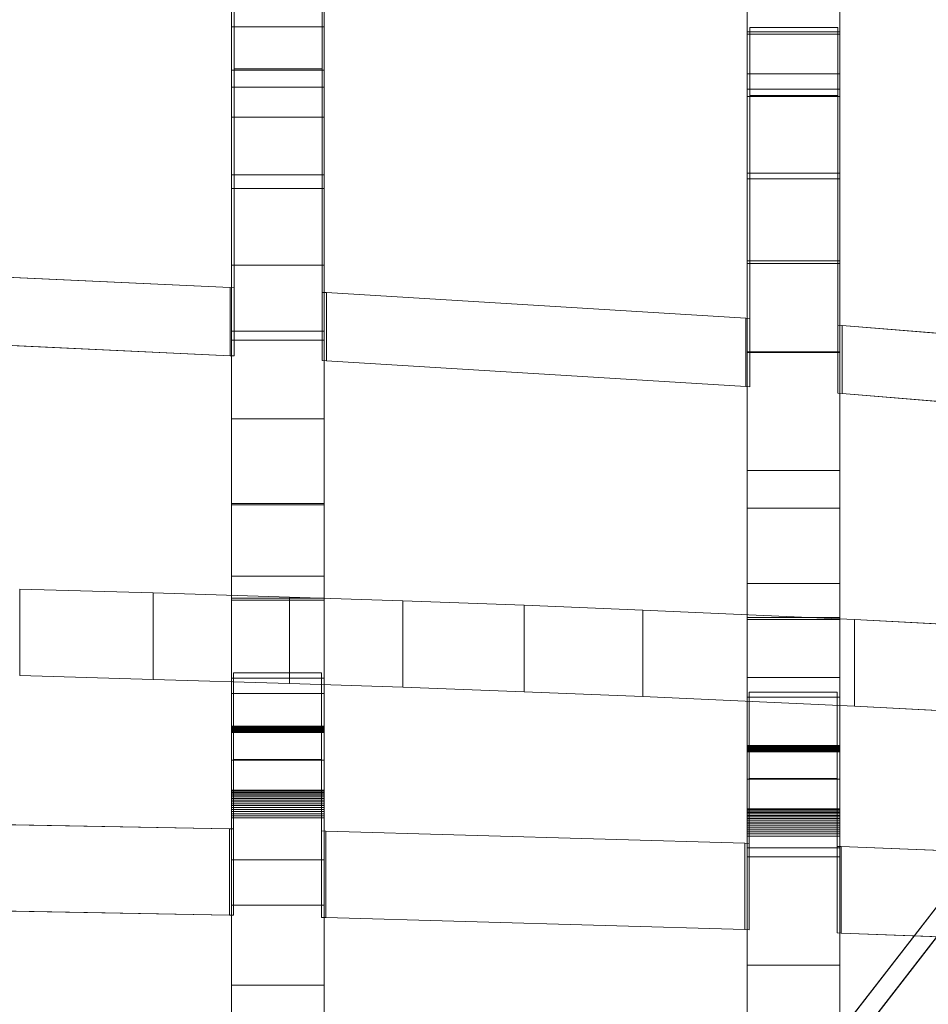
# Model space of a CAD drawing. Header units: millimetres. Extents: x -211 to 218, y -248 to 286.
# Tile 151 of 214: x 21 to 80, y 101 to 165. Entities that reach past the tile are written whole.
import ezdxf

# ---------------------------------------------------------------- set-up
doc = ezdxf.new("R2010")
doc.units = ezdxf.units.MM
doc.header["$LTSCALE"] = 25.4
doc.layers.add('None', color=7, linetype='Continuous', lineweight=9)

msp = doc.modelspace()

# ---------------------------------------------------------------- linework, layer by layer
at = {"layer": 'None', "color": 7, "linetype": 'Continuous', "lineweight": 9}
for points, invisible_edges in [([(67.863, 214.599, 125.785), (67.863, 121.045, -16.132), (67.863, 167.339, 54.591)], 11), ([(67.863, 121.045, -16.132), (67.863, 214.599, 125.785), (67.863, 213.195, 120.26)], 9), ([(67.863, 207.189, 91.507), (67.863, 205.786, 85.982), (67.863, 121.045, -16.132), (67.863, 213.195, 120.26)], 14), ([(67.863, 194.182, 49.332), (67.863, 191.626, 44.237), (67.863, 121.045, -16.132), (67.863, 205.786, 85.982)], 14), ([(67.863, 194.994, 23.109), (67.863, 190.893, 17.1), (67.863, 164.146, 9.417), (67.863, 191.626, 44.237)], 14), ([(73.863, 191.626, 44.237), (73.863, 164.146, 9.417), (73.863, 190.893, 17.1), (73.863, 194.994, 23.109)], 11), ([(34.425, 194.201, 42.943), (34.425, 160.574, 41.3), (34.425, 165.804, 48.048)], 9), ([(34.425, 144.752, 25.727), (34.425, 194.201, 42.943), (34.425, 165.869, 7.552)], 11), ([(34.425, 194.201, 42.943), (34.425, 154.894, 34.992), (34.425, 160.574, 41.3)], 9), ([(34.425, 194.201, 42.943), (34.425, 144.752, 25.727), (34.425, 154.894, 34.992)], 9), ([(40.425, 165.804, 48.048), (40.425, 160.574, 41.3), (40.425, 194.201, 42.943)], 10), ([(40.425, 160.574, 41.3), (40.425, 154.894, 34.992), (40.425, 194.201, 42.943)], 10), ([(40.425, 165.869, 7.552), (40.425, 194.201, 42.943), (40.425, 144.752, 25.727)], 11), ([(40.425, 154.894, 34.992), (40.425, 144.752, 25.727), (40.425, 194.201, 42.943)], 10), ([(67.863, 164.146, 9.417), (67.863, 159.957, 5.552), (67.863, 121.045, -16.132), (67.863, 191.626, 44.237)], 14), ([(73.863, 167.339, 54.591), (73.863, 121.045, -16.132), (73.863, 191.626, 44.237)], 11), ([(73.863, 191.626, 44.237), (73.863, 121.045, -16.132), (73.863, 159.957, 5.552), (73.863, 164.146, 9.417)], 11), ([(67.863, 190.893, 17.1), (67.863, 186.375, 11.349), (67.863, 181.142, 5.577), (67.863, 164.146, 9.417)], 12), ([(73.863, 164.146, 9.417), (73.863, 181.142, 5.577), (73.863, 186.375, 11.349), (73.863, 190.893, 17.1)], 9), ([(67.863, 181.142, 5.577), (67.863, 174.193, -1.268), (67.863, 174.087, -1.355), (67.863, 164.146, 9.417)], 8), ([(73.863, 164.146, 9.417), (73.863, 174.087, -1.355), (73.863, 174.193, -1.268), (73.863, 181.142, 5.577)], 8), ([(68.03, 164.438, 9.359), (52.978, 175.262, -2.38), (40.297, 166.162, 7.489), (40.574, 147.256, 27.995)], 15), ([(65.369, 174.526, -1.583), (52.978, 175.262, -2.38), (68.03, 164.438, 9.359)], 10), ([(77.442, 173.641, -0.622), (65.369, 174.526, -1.583), (68.03, 164.438, 9.359), (73.73, 164.438, 9.359)], 10), ([(73.73, 164.438, 9.359), (89.209, 172.604, 0.502), (77.442, 173.641, -0.622)], 9), ([(101.464, 161.425, 12.627), (89.209, 172.604, 0.502), (73.73, 164.438, 9.359), (74.014, 145.133, 30.297)], 15), ([(6.869, 162.393, 2.726), (18.669, 172.074, -7.774), (34.597, 161.751, 3.422)], 11), ([(34.597, 161.751, 3.422), (18.669, 172.074, -7.774), (27.277, 171.87, -7.553)], 9), ([(40.297, 161.751, 3.422), (34.597, 161.751, 3.422), (27.277, 171.87, -7.553), (40.293, 171.436, -7.082)], 10), ([(34.425, 161.68, 3.687), (34.425, 171.474, -6.929), (34.425, 171.379, -7.011), (34.425, 164.47, -12.126)], 8), ([(40.293, 171.436, -7.082), (52.978, 170.85, -6.447), (40.297, 161.751, 3.422)], 10), ([(40.425, 164.47, -12.126), (40.425, 171.379, -7.011), (40.425, 171.474, -6.929), (40.425, 161.68, 3.687)], 8), ([(40.574, 142.845, 23.928), (40.297, 161.751, 3.422), (52.978, 170.85, -6.447), (68.03, 160.027, 5.292)], 15), ([(68.03, 160.027, 5.292), (52.978, 170.85, -6.447), (65.369, 170.115, -5.65)], 9), ([(65.369, 170.115, -5.65), (77.442, 169.23, -4.689), (73.73, 160.027, 5.292), (68.03, 160.027, 5.292)], 10), ([(67.863, 159.957, 5.552), (67.863, 169.683, -4.988), (67.863, 169.586, -5.069), (67.863, 161.444, -10.68)], 8), ([(74.014, 140.722, 26.23), (73.73, 140.742, 26.208), (73.73, 160.027, 5.292), (77.442, 169.23, -4.689)], 12), ([(73.863, 161.444, -10.68), (73.863, 169.586, -5.069), (73.863, 169.683, -4.988), (73.863, 159.957, 5.552)], 8), ([(77.442, 169.23, -4.689), (101.464, 157.014, 8.56), (101.196, 138.487, 28.654), (74.014, 140.722, 26.23)], 11), ([(101.464, 157.014, 8.56), (77.442, 169.23, -4.689), (89.209, 168.193, -3.565), (99.703, 167.117, -2.398)], 9), ([(67.863, 121.045, -16.132), (67.863, 164.013, 49.844), (67.863, 167.339, 54.591)], 9), ([(73.863, 121.045, -16.132), (73.863, 167.339, 54.591), (73.863, 164.013, 49.844)], 9), ([(-0.007, 3.097, -170.151), (3.938, 8.187, -170.151), (126.12, 166.801, -179.983), (-130.065, -163.744, -179.983)], 10), ([(126.12, 166.801, -179.983), (3.938, 8.187, -170.151), (3.938, 7.189, -160.019), (121.91, 159.403, -160.019)], 9), ([(6.869, 166.804, 6.793), (7.147, 148.838, 26.279), (34.33, 147.584, 27.639), (34.597, 166.162, 7.489)], 13), ([(34.33, 147.584, 27.639), (34.597, 147.57, 27.654), (34.597, 166.162, 7.489)], 8), ([(40.297, 166.162, 7.489), (40.297, 147.27, 27.979), (40.574, 147.256, 27.995)], 8), ([(34.425, 165.869, 7.552), (34.425, 161.68, 3.687), (34.425, 133.499, 17.679), (34.425, 144.752, 25.727)], 10), ([(40.425, 144.752, 25.727), (40.425, 133.499, 17.679), (40.425, 161.68, 3.687), (40.425, 165.869, 7.552)], 10), ([(34.425, 161.68, 3.687), (34.425, 164.47, -12.126), (34.425, 158.618, -16.217)], 9), ([(40.425, 158.618, -16.217), (40.425, 164.47, -12.126), (40.425, 161.68, 3.687)], 10), ([(40.574, 147.256, 27.995), (67.757, 145.593, 29.799), (68.03, 164.438, 9.359)], 10), ([(67.757, 145.593, 29.799), (68.03, 145.573, 29.82), (68.03, 164.438, 9.359)], 8), ([(67.863, 121.045, -16.132), (67.863, 160.452, 45.319), (67.863, 164.013, 49.844)], 9), ([(73.73, 164.438, 9.359), (73.73, 145.154, 30.275), (74.014, 145.133, 30.297)], 8), ([(73.863, 164.013, 49.844), (73.863, 160.452, 45.319), (73.863, 121.045, -16.132)], 10), ([(-126.12, -166.801, -180.284), (130.065, 163.744, -180.284), (7.883, 5.13, -170.452), (3.938, 0.04, -170.452)], 10), ([(125.854, 156.345, -160.32), (7.883, 4.132, -160.32), (7.883, 5.13, -170.452), (130.065, 163.744, -180.284)], 12), ([(34.597, 161.751, 3.422), (34.33, 143.173, 23.572), (7.147, 144.427, 22.212), (6.869, 162.393, 2.726)], 13), ([(34.597, 161.751, 3.422), (34.597, 143.159, 23.587), (34.33, 143.173, 23.572)], 8), ([(34.425, 161.68, 3.687), (34.425, 158.618, -16.217), (34.425, 154.001, -19.184)], 9), ([(34.425, 154.001, -19.184), (34.425, 149.045, -22.103), (34.425, 122.284, -19.356), (34.425, 161.68, 3.687)], 14), ([(34.425, 161.68, 3.687), (34.425, 110.506, 6.487), (34.425, 121.278, 10.957)], 9), ([(34.425, 121.278, 10.957), (34.425, 133.499, 17.679), (34.425, 161.68, 3.687)], 10), ([(34.425, 110.506, 6.487), (34.425, 161.68, 3.687), (34.425, 122.284, -19.356)], 11), ([(40.574, 142.845, 23.928), (40.297, 142.859, 23.912), (40.297, 161.751, 3.422)], 8), ([(40.425, 161.68, 3.687), (40.425, 122.284, -19.356), (40.425, 149.045, -22.103), (40.425, 154.001, -19.184)], 11), ([(40.425, 154.001, -19.184), (40.425, 158.618, -16.217), (40.425, 161.68, 3.687)], 10), ([(40.425, 161.68, 3.687), (40.425, 133.499, 17.679), (40.425, 121.278, 10.957)], 9), ([(40.425, 121.278, 10.957), (40.425, 110.506, 6.487), (40.425, 161.68, 3.687)], 10), ([(40.425, 122.284, -19.356), (40.425, 161.68, 3.687), (40.425, 110.506, 6.487)], 11), ([(67.863, 159.957, 5.552), (67.863, 161.444, -10.68), (67.863, 154.631, -15.121)], 9), ([(73.863, 154.631, -15.121), (73.863, 161.444, -10.68), (73.863, 159.957, 5.552)], 10), ([(74.014, 145.133, 30.297), (101.196, 142.898, 32.721), (101.464, 161.425, 12.627)], 10), ([(67.863, 121.045, -16.132), (67.863, 155.004, 39.2), (67.863, 160.452, 45.319)], 9), ([(73.863, 160.452, 45.319), (73.863, 155.004, 39.2), (73.863, 121.045, -16.132)], 10), ([(68.03, 160.027, 5.292), (67.757, 141.181, 25.731), (40.574, 142.845, 23.928)], 9), ([(68.03, 160.027, 5.292), (68.03, 141.161, 25.753), (67.757, 141.181, 25.731)], 8), ([(67.863, 159.957, 5.552), (67.863, 154.631, -15.121), (67.863, 149.147, -18.388)], 9), ([(67.863, 149.147, -18.388), (67.863, 143.383, -21.381), (67.863, 121.045, -16.132), (67.863, 159.957, 5.552)], 14), ([(73.863, 159.957, 5.552), (73.863, 121.045, -16.132), (73.863, 143.383, -21.381), (73.863, 149.147, -18.388)], 11), ([(73.863, 149.147, -18.388), (73.863, 154.631, -15.121), (73.863, 159.957, 5.552)], 10), ([(-114.033, 159.403, -160.019), (133.301, -159.721, -160.019), (7.883, 3.068, -169.85), (3.938, 8.157, -169.85)], 10), ([(-0.007, 5.1, -170.151), (3.938, 0.01, -170.151), (129.356, -162.778, -160.32), (-117.978, 156.345, -160.32)], 10), ([(67.863, 121.045, -16.132), (67.863, 149.326, 33.571), (67.863, 155.004, 39.2)], 9), ([(73.863, 155.004, 39.2), (73.863, 149.326, 33.571), (73.863, 121.045, -16.132)], 10), ([(67.863, 121.045, -16.132), (67.863, 143.417, 28.432), (67.863, 149.326, 33.571)], 9), ([(73.863, 149.326, 33.571), (73.863, 143.417, 28.432), (73.863, 121.045, -16.132)], 10), ([(34.425, 149.045, -22.103), (34.425, 144.178, -24.742), (34.425, 122.284, -19.356)], 10), ([(40.425, 122.284, -19.356), (40.425, 144.178, -24.742), (40.425, 149.045, -22.103)], 9), ([(34.425, 144.178, -24.742), (34.425, 139.083, -27.286), (34.425, 122.284, -19.356)], 10), ([(40.425, 122.284, -19.356), (40.425, 139.083, -27.286), (40.425, 144.178, -24.742)], 9), ([(67.863, 121.045, -16.132), (67.863, 133.287, 21.036), (67.863, 143.417, 28.432)], 9), ([(67.863, 143.383, -21.381), (67.863, 135.737, -24.989), (67.863, 121.045, -16.132)], 10), ([(73.863, 143.417, 28.432), (73.863, 133.287, 21.036), (73.863, 121.045, -16.132)], 10), ([(73.863, 121.045, -16.132), (73.863, 135.737, -24.989), (73.863, 143.383, -21.381)], 9), ([(34.425, 139.083, -27.286), (34.425, 133.591, -29.823), (34.425, 122.284, -19.356)], 10), ([(40.425, 122.284, -19.356), (40.425, 133.591, -29.823), (40.425, 139.083, -27.286)], 9), ([(67.863, 135.737, -24.989), (67.863, 128.42, -28.233), (67.863, 121.045, -16.132)], 10), ([(73.863, 121.045, -16.132), (73.863, 128.42, -28.233), (73.863, 135.737, -24.989)], 9), ([(34.425, 133.591, -29.823), (34.425, 128.882, -31.853), (34.425, 122.284, -19.356)], 10), ([(40.425, 122.284, -19.356), (40.425, 128.882, -31.853), (40.425, 133.591, -29.823)], 9), ([(67.863, 122.317, 14.62), (67.863, 133.287, 21.036), (67.863, 121.045, -16.132)], 10), ([(73.863, 121.045, -16.132), (73.863, 133.287, 21.036), (73.863, 122.317, 14.62)], 9), ([(34.425, 128.882, -31.853), (34.425, 127.459, -32.466), (34.425, 127.338, -32.51), (34.425, 122.284, -19.356)], 8), ([(40.425, 122.284, -19.356), (40.425, 127.338, -32.51), (40.425, 127.459, -32.466), (40.425, 128.882, -31.853)], 8), ([(67.863, 128.42, -28.233), (67.863, 126.21, -29.213), (67.863, 126.088, -29.257), (67.863, 121.045, -16.132)], 8), ([(73.863, 121.045, -16.132), (73.863, 126.088, -29.257), (73.863, 126.21, -29.213), (73.863, 128.42, -28.233)], 8), ([(6.833, 123.361, -21.368), (34.56, 122.614, -19.424), (29.334, 127.8, -32.935), (20.689, 128.051, -33.59)], 11), ([(38.187, 127.53, -32.232), (29.334, 127.8, -32.935), (34.56, 122.614, -19.424)], 10), ([(45.533, 127.286, -31.597), (38.187, 127.53, -32.232), (34.56, 122.614, -19.424), (40.26, 122.614, -19.424)], 10), ([(40.26, 122.614, -19.424), (53.394, 126.999, -30.848), (45.533, 127.286, -31.597)], 9), ([(67.993, 121.379, -16.206), (53.394, 126.999, -30.848), (40.26, 122.614, -19.424), (40.538, 112.372, 7.264)], 15), ([(61.096, 126.69, -30.045), (53.394, 126.999, -30.848), (67.993, 121.379, -16.206)], 10), ([(74.822, 126.071, -28.43), (61.096, 126.69, -30.045), (67.993, 121.379, -16.206), (73.693, 121.379, -16.206)], 10), ([(73.693, 121.379, -16.206), (87.765, 125.394, -26.667), (74.822, 126.071, -28.43)], 9), ([(87.765, 125.394, -26.667), (73.693, 121.379, -16.206), (73.953, 111.366, 9.885), (101.427, 119.645, -11.687)], 15), ([(34.56, 122.614, -19.424), (6.833, 123.361, -21.368), (7.11, 113.016, 5.585), (34.293, 112.519, 6.88)], 11), ([(34.293, 112.519, 6.88), (34.56, 112.513, 6.897), (34.56, 122.614, -19.424)], 8), ([(40.26, 122.614, -19.424), (40.26, 112.378, 7.247), (40.538, 112.372, 7.264)], 8), ([(20.689, 122.449, -35.739), (29.334, 122.198, -35.085), (40.26, 117.013, -21.574), (6.833, 117.759, -23.518)], 14), ([(40.26, 117.013, -21.574), (29.334, 122.198, -35.085), (38.187, 121.928, -34.382)], 9), ([(34.425, 122.284, -19.356), (34.425, 116.963, -21.4), (34.425, 99.505, 3.238), (34.425, 110.506, 6.487)], 10), ([(38.187, 121.928, -34.382), (45.533, 121.685, -33.747), (53.394, 121.397, -32.998), (40.26, 117.013, -21.574)], 12), ([(40.425, 110.506, 6.487), (40.425, 99.505, 3.238), (40.425, 116.963, -21.4), (40.425, 122.284, -19.356)], 10), ([(67.863, 110.697, 9.315), (67.863, 122.317, 14.62), (67.863, 121.045, -16.132), (67.863, 115.724, -18.177)], 10), ([(73.863, 115.724, -18.177), (73.863, 121.045, -16.132), (73.863, 122.317, 14.62), (73.863, 110.697, 9.315)], 10), ([(40.538, 106.77, 5.114), (40.26, 117.013, -21.574), (53.394, 121.397, -32.998), (67.993, 115.778, -18.356)], 15), ([(40.538, 112.372, 7.264), (67.708, 111.584, 9.317), (67.993, 121.379, -16.206)], 10), ([(67.993, 115.778, -18.356), (53.394, 121.397, -32.998), (61.096, 121.089, -32.195)], 9), ([(67.708, 111.584, 9.317), (67.993, 111.574, 9.343), (67.993, 121.379, -16.206)], 8), ([(73.693, 121.379, -16.206), (73.693, 111.375, 9.862), (73.953, 111.366, 9.885)], 8), ([(73.693, 115.778, -18.356), (67.993, 115.778, -18.356), (61.096, 121.089, -32.195), (74.822, 120.469, -30.579)], 10), ([(74.822, 120.469, -30.579), (87.765, 119.792, -28.817), (73.693, 115.778, -18.356)], 10), ([(101.427, 114.043, -13.837), (73.953, 105.764, 7.736), (73.693, 115.778, -18.356), (87.765, 119.792, -28.817)], 15), ([(101.427, 119.645, -11.687), (73.953, 111.366, 9.885), (83.136, 111, 10.838)], 9), ([(34.425, 74.576, -31.192), (34.425, 119.157, -27.698), (34.425, 119.154, -27.823)], 9), ([(34.425, 119.156, -27.572), (34.425, 119.157, -27.698), (34.425, 74.576, -31.192)], 10), ([(34.425, 74.576, -31.192), (34.425, 119.137, -27.322), (34.425, 119.149, -27.447), (34.425, 119.156, -27.572)], 9), ([(34.425, 119.154, -27.823), (34.425, 119.145, -27.948), (34.425, 119.13, -28.073), (34.425, 74.576, -31.192)], 12), ([(34.425, 119.098, -27.074), (34.425, 119.12, -27.198), (34.425, 119.137, -27.322), (34.425, 74.576, -31.192)], 12), ([(34.425, 74.576, -31.192), (34.425, 119.13, -28.073), (34.425, 119.111, -28.197), (34.425, 119.086, -28.32)], 9), ([(34.425, 119.038, -26.831), (34.425, 119.071, -26.952), (34.425, 119.098, -27.074), (34.425, 74.576, -31.192)], 12), ([(34.425, 119.086, -28.32), (34.425, 119.056, -28.442), (34.425, 74.576, -31.192)], 10), ([(34.425, 74.576, -31.192), (34.425, 119.056, -28.442), (34.425, 119.022, -28.562), (34.425, 118.982, -28.681)], 9), ([(34.425, 74.576, -31.192), (34.425, 118.958, -26.593), (34.425, 119.001, -26.711), (34.425, 119.038, -26.831)], 9), ([(34.425, 74.576, -31.192), (34.425, 118.982, -28.681), (34.425, 118.937, -28.798), (34.425, 118.887, -28.914)], 9), ([(34.425, 74.576, -31.192), (34.425, 116.963, -21.4), (34.425, 118.958, -26.593)], 9), ([(34.425, 118.887, -28.914), (34.425, 118.833, -29.027), (34.425, 74.576, -31.192)], 10), ([(34.425, 118.833, -29.027), (34.425, 118.774, -29.137), (34.425, 74.576, -31.192)], 10), ([(34.425, 118.774, -29.137), (34.425, 118.753, -29.174), (34.425, 74.576, -31.192)], 10), ([(34.425, 74.576, -31.192), (34.425, 118.753, -29.174), (34.425, 113.218, -36.987), (34.425, 107.578, -38.512)], 11), ([(34.425, 113.218, -36.987), (34.425, 118.753, -29.174), (34.425, 115.03, -35.596)], 9), ([(40.425, 74.576, -31.192), (40.425, 119.157, -27.698), (40.425, 119.156, -27.572)], 9), ([(40.425, 119.154, -27.823), (40.425, 119.157, -27.698), (40.425, 74.576, -31.192)], 10), ([(40.425, 119.156, -27.572), (40.425, 119.149, -27.447), (40.425, 119.137, -27.322), (40.425, 74.576, -31.192)], 12), ([(40.425, 74.576, -31.192), (40.425, 119.13, -28.073), (40.425, 119.145, -27.948), (40.425, 119.154, -27.823)], 9), ([(40.425, 74.576, -31.192), (40.425, 119.137, -27.322), (40.425, 119.12, -27.198), (40.425, 119.098, -27.074)], 9), ([(40.425, 119.086, -28.32), (40.425, 119.111, -28.197), (40.425, 119.13, -28.073), (40.425, 74.576, -31.192)], 12), ([(40.425, 74.576, -31.192), (40.425, 119.098, -27.074), (40.425, 119.071, -26.952), (40.425, 119.038, -26.831)], 9), ([(40.425, 74.576, -31.192), (40.425, 119.056, -28.442), (40.425, 119.086, -28.32)], 9), ([(40.425, 118.982, -28.681), (40.425, 119.022, -28.562), (40.425, 119.056, -28.442), (40.425, 74.576, -31.192)], 12), ([(40.425, 119.038, -26.831), (40.425, 119.001, -26.711), (40.425, 118.958, -26.593), (40.425, 74.576, -31.192)], 12), ([(40.425, 118.887, -28.914), (40.425, 118.937, -28.798), (40.425, 118.982, -28.681), (40.425, 74.576, -31.192)], 12), ([(40.425, 118.958, -26.593), (40.425, 116.963, -21.4), (40.425, 74.576, -31.192)], 10), ([(40.425, 74.576, -31.192), (40.425, 118.833, -29.027), (40.425, 118.887, -28.914)], 9), ([(40.425, 74.576, -31.192), (40.425, 118.774, -29.137), (40.425, 118.833, -29.027)], 9), ([(40.425, 74.576, -31.192), (40.425, 118.753, -29.174), (40.425, 118.774, -29.137)], 9), ([(40.425, 107.578, -38.512), (40.425, 113.218, -36.987), (40.425, 118.753, -29.174), (40.425, 74.576, -31.192)], 14), ([(40.425, 115.03, -35.596), (40.425, 118.753, -29.174), (40.425, 113.218, -36.987)], 10), ([(34.293, 106.918, 4.73), (7.11, 107.415, 3.435), (6.833, 117.759, -23.518), (34.56, 117.013, -21.574)], 14), ([(6.833, 117.759, -23.518), (40.26, 117.013, -21.574), (34.56, 117.013, -21.574)], 9), ([(67.863, 117.906, -24.32), (67.863, 117.908, -24.445), (67.863, 117.904, -24.571), (67.863, 74.441, -27.924)], 12), ([(67.863, 74.441, -27.924), (67.863, 117.888, -24.07), (67.863, 117.9, -24.194), (67.863, 117.906, -24.32)], 9), ([(67.863, 74.441, -27.924), (67.863, 117.904, -24.571), (67.863, 117.895, -24.696)], 9), ([(67.863, 117.895, -24.696), (67.863, 117.881, -24.82), (67.863, 117.861, -24.944), (67.863, 74.441, -27.924)], 12), ([(67.863, 117.848, -23.822), (67.863, 117.871, -23.945), (67.863, 117.888, -24.07), (67.863, 74.441, -27.924)], 12), ([(67.863, 74.441, -27.924), (67.863, 117.861, -24.944), (67.863, 117.836, -25.067), (67.863, 117.807, -25.189)], 9), ([(67.863, 74.441, -27.924), (67.863, 117.821, -23.699), (67.863, 117.848, -23.822)], 9), ([(67.863, 117.751, -23.459), (67.863, 117.788, -23.578), (67.863, 117.821, -23.699), (67.863, 74.441, -27.924)], 12), ([(67.863, 74.441, -27.924), (67.863, 117.807, -25.189), (67.863, 117.772, -25.31), (67.863, 117.732, -25.429)], 9), ([(67.863, 74.441, -27.924), (67.863, 117.708, -23.34), (67.863, 117.751, -23.459)], 9), ([(67.863, 74.441, -27.924), (67.863, 117.732, -25.429), (67.863, 117.687, -25.546)], 9), ([(67.863, 74.441, -27.924), (67.863, 115.724, -18.177), (67.863, 117.708, -23.34)], 9), ([(67.863, 117.687, -25.546), (67.863, 117.637, -25.661), (67.863, 117.583, -25.774), (67.863, 74.441, -27.924)], 12), ([(67.863, 117.583, -25.774), (67.863, 117.524, -25.885), (67.863, 74.441, -27.924)], 10), ([(67.863, 117.524, -25.885), (67.863, 117.503, -25.921), (67.863, 74.441, -27.924)], 10), ([(67.863, 74.441, -27.924), (67.863, 117.503, -25.921), (67.863, 111.288, -33.87), (67.863, 103.676, -35.851)], 11), ([(67.863, 111.288, -33.87), (67.863, 117.503, -25.921), (67.863, 113.82, -32.274)], 9), ([(73.863, 74.441, -27.924), (73.863, 117.904, -24.571), (73.863, 117.908, -24.445), (73.863, 117.906, -24.32)], 9), ([(73.863, 117.906, -24.32), (73.863, 117.9, -24.194), (73.863, 117.888, -24.07), (73.863, 74.441, -27.924)], 12), ([(73.863, 117.895, -24.696), (73.863, 117.904, -24.571), (73.863, 74.441, -27.924)], 10), ([(73.863, 74.441, -27.924), (73.863, 117.861, -24.944), (73.863, 117.881, -24.82), (73.863, 117.895, -24.696)], 9), ([(73.863, 74.441, -27.924), (73.863, 117.888, -24.07), (73.863, 117.871, -23.945), (73.863, 117.848, -23.822)], 9), ([(73.863, 117.807, -25.189), (73.863, 117.836, -25.067), (73.863, 117.861, -24.944), (73.863, 74.441, -27.924)], 12), ([(73.863, 117.848, -23.822), (73.863, 117.821, -23.699), (73.863, 74.441, -27.924)], 10), ([(73.863, 74.441, -27.924), (73.863, 117.821, -23.699), (73.863, 117.788, -23.578), (73.863, 117.751, -23.459)], 9), ([(73.863, 117.732, -25.429), (73.863, 117.772, -25.31), (73.863, 117.807, -25.189), (73.863, 74.441, -27.924)], 12), ([(73.863, 117.751, -23.459), (73.863, 117.708, -23.34), (73.863, 74.441, -27.924)], 10), ([(73.863, 117.687, -25.546), (73.863, 117.732, -25.429), (73.863, 74.441, -27.924)], 10), ([(73.863, 117.708, -23.34), (73.863, 115.724, -18.177), (73.863, 74.441, -27.924)], 10), ([(73.863, 74.441, -27.924), (73.863, 117.583, -25.774), (73.863, 117.637, -25.661), (73.863, 117.687, -25.546)], 9), ([(73.863, 74.441, -27.924), (73.863, 117.524, -25.885), (73.863, 117.583, -25.774)], 9), ([(73.863, 74.441, -27.924), (73.863, 117.503, -25.921), (73.863, 117.524, -25.885)], 9), ([(73.863, 103.676, -35.851), (73.863, 111.288, -33.87), (73.863, 117.503, -25.921), (73.863, 74.441, -27.924)], 14), ([(73.863, 113.82, -32.274), (73.863, 117.503, -25.921), (73.863, 111.288, -33.87)], 10), ([(34.56, 117.013, -21.574), (34.56, 106.911, 4.747), (34.293, 106.918, 4.73)], 8), ([(34.425, 116.963, -21.4), (34.425, 82.767, 0.596), (34.425, 85.792, 0.914)], 9), ([(34.425, 85.792, 0.914), (34.425, 88.533, 1.244), (34.425, 116.963, -21.4)], 10), ([(34.425, 88.533, 1.244), (34.425, 90.987, 1.586), (34.425, 116.963, -21.4)], 10), ([(34.425, 90.987, 1.586), (34.425, 93.652, 2.024), (34.425, 116.963, -21.4)], 10), ([(34.425, 93.652, 2.024), (34.425, 96.587, 2.589), (34.425, 116.963, -21.4)], 10), ([(34.425, 116.963, -21.4), (34.425, 77.347, 0.306), (34.425, 82.767, 0.596)], 9), ([(34.425, 116.963, -21.4), (34.425, 67.113, 0.619), (34.425, 72.625, 0.357)], 9), ([(34.425, 72.625, 0.357), (34.425, 77.347, 0.306), (34.425, 116.963, -21.4)], 10), ([(34.425, 96.587, 2.589), (34.425, 99.505, 3.238), (34.425, 116.963, -21.4)], 10), ([(34.425, 67.113, 0.619), (34.425, 116.963, -21.4), (34.425, 74.576, -31.192)], 11), ([(40.538, 106.77, 5.114), (40.26, 106.777, 5.097), (40.26, 117.013, -21.574)], 8), ([(40.425, 116.963, -21.4), (40.425, 88.533, 1.244), (40.425, 85.792, 0.914)], 9), ([(40.425, 116.963, -21.4), (40.425, 90.987, 1.586), (40.425, 88.533, 1.244)], 9), ([(40.425, 116.963, -21.4), (40.425, 93.652, 2.024), (40.425, 90.987, 1.586)], 9), ([(40.425, 116.963, -21.4), (40.425, 96.587, 2.589), (40.425, 93.652, 2.024)], 9), ([(40.425, 116.963, -21.4), (40.425, 99.505, 3.238), (40.425, 96.587, 2.589)], 9), ([(40.425, 85.792, 0.914), (40.425, 82.767, 0.596), (40.425, 116.963, -21.4)], 10), ([(40.425, 82.767, 0.596), (40.425, 77.347, 0.306), (40.425, 116.963, -21.4)], 10), ([(40.425, 68.88, -31.422), (40.425, 74.576, -31.192), (40.425, 116.963, -21.4), (40.425, 77.347, 0.306)], 14), ([(67.993, 115.778, -18.356), (67.708, 105.982, 7.167), (40.538, 106.77, 5.114)], 9), ([(67.993, 115.778, -18.356), (67.993, 105.972, 7.193), (67.708, 105.982, 7.167)], 8), ([(67.863, 115.724, -18.177), (67.863, 74.441, -27.924), (67.863, 110.697, 9.315)], 11), ([(73.953, 105.764, 7.736), (73.693, 105.773, 7.712), (73.693, 115.778, -18.356)], 8), ([(73.863, 110.697, 9.315), (73.863, 74.441, -27.924), (73.863, 115.724, -18.177)], 11), ([(34.425, 113.218, -36.987), (34.425, 115.03, -35.596), (34.425, 114.953, -35.721)], 9), ([(34.425, 113.218, -36.987), (34.425, 114.953, -35.721), (34.425, 114.871, -35.842), (34.425, 114.782, -35.959)], 9), ([(40.425, 114.953, -35.721), (40.425, 115.03, -35.596), (40.425, 113.218, -36.987)], 10), ([(40.425, 114.782, -35.959), (40.425, 114.871, -35.842), (40.425, 114.953, -35.721), (40.425, 113.218, -36.987)], 12), ([(34.425, 113.218, -36.987), (34.425, 114.782, -35.959), (34.425, 114.688, -36.071), (34.425, 114.589, -36.179)], 9), ([(34.425, 113.218, -36.987), (34.425, 114.589, -36.179), (34.425, 114.485, -36.281)], 9), ([(34.425, 114.485, -36.281), (34.425, 114.375, -36.379), (34.425, 114.261, -36.471), (34.425, 113.218, -36.987)], 12), ([(34.425, 114.261, -36.471), (34.425, 114.143, -36.557), (34.425, 113.218, -36.987)], 10), ([(40.425, 114.589, -36.179), (40.425, 114.688, -36.071), (40.425, 114.782, -35.959), (40.425, 113.218, -36.987)], 12), ([(40.425, 114.485, -36.281), (40.425, 114.589, -36.179), (40.425, 113.218, -36.987)], 10), ([(40.425, 113.218, -36.987), (40.425, 114.261, -36.471), (40.425, 114.375, -36.379), (40.425, 114.485, -36.281)], 9), ([(40.425, 113.218, -36.987), (40.425, 114.143, -36.557), (40.425, 114.261, -36.471)], 9), ([(34.425, 113.218, -36.987), (34.425, 114.143, -36.557), (34.425, 114.021, -36.638), (34.425, 113.894, -36.712)], 9), ([(34.425, 113.894, -36.712), (34.425, 113.765, -36.78), (34.425, 113.632, -36.842), (34.425, 113.496, -36.897)], 8), ([(34.425, 113.496, -36.897), (34.425, 113.358, -36.946), (34.425, 113.218, -36.987), (34.425, 113.894, -36.712)], 12), ([(40.425, 113.894, -36.712), (40.425, 114.021, -36.638), (40.425, 114.143, -36.557), (40.425, 113.218, -36.987)], 12), ([(40.425, 113.894, -36.712), (40.425, 113.218, -36.987), (40.425, 113.358, -36.946), (40.425, 113.496, -36.897)], 9), ([(40.425, 113.496, -36.897), (40.425, 113.632, -36.842), (40.425, 113.765, -36.78), (40.425, 113.894, -36.712)], 8), ([(67.863, 112.044, -33.655), (67.863, 113.82, -32.274), (67.863, 113.745, -32.397), (67.863, 113.664, -32.516)], 9), ([(67.863, 112.044, -33.655), (67.863, 111.288, -33.87), (67.863, 113.82, -32.274)], 10), ([(67.863, 112.044, -33.655), (67.863, 113.664, -32.516), (67.863, 113.577, -32.631), (67.863, 113.485, -32.742)], 9), ([(73.863, 113.82, -32.274), (73.863, 111.288, -33.87), (73.863, 112.044, -33.655)], 9), ([(73.863, 113.664, -32.516), (73.863, 113.745, -32.397), (73.863, 113.82, -32.274), (73.863, 112.044, -33.655)], 12), ([(73.863, 113.485, -32.742), (73.863, 113.577, -32.631), (73.863, 113.664, -32.516), (73.863, 112.044, -33.655)], 12), ([(83.136, 105.399, 8.688), (73.953, 105.764, 7.736), (101.427, 114.043, -13.837)], 10), ([(67.863, 113.485, -32.742), (67.863, 113.388, -32.848), (67.863, 112.044, -33.655)], 10), ([(67.863, 113.388, -32.848), (67.863, 113.285, -32.95), (67.863, 113.178, -33.046), (67.863, 112.044, -33.655)], 12), ([(67.863, 112.044, -33.655), (67.863, 113.178, -33.046), (67.863, 113.067, -33.137), (67.863, 112.951, -33.223)], 9), ([(67.863, 112.951, -33.223), (67.863, 112.831, -33.303), (67.863, 112.707, -33.377), (67.863, 112.044, -33.655)], 12), ([(73.863, 112.044, -33.655), (73.863, 113.388, -32.848), (73.863, 113.485, -32.742)], 9), ([(73.863, 112.044, -33.655), (73.863, 113.178, -33.046), (73.863, 113.285, -32.95), (73.863, 113.388, -32.848)], 9), ([(73.863, 112.951, -33.223), (73.863, 113.067, -33.137), (73.863, 113.178, -33.046), (73.863, 112.044, -33.655)], 12), ([(73.863, 112.044, -33.655), (73.863, 112.707, -33.377), (73.863, 112.831, -33.303), (73.863, 112.951, -33.223)], 9), ([(67.863, 112.044, -33.655), (67.863, 112.707, -33.377), (67.863, 112.58, -33.446)], 9), ([(67.863, 112.58, -33.446), (67.863, 112.45, -33.508), (67.863, 112.317, -33.563), (67.863, 112.182, -33.613)], 8), ([(67.863, 112.182, -33.613), (67.863, 112.044, -33.655), (67.863, 112.58, -33.446)], 10), ([(73.863, 112.58, -33.446), (73.863, 112.707, -33.377), (73.863, 112.044, -33.655)], 10), ([(73.863, 112.58, -33.446), (73.863, 112.044, -33.655), (73.863, 112.182, -33.613)], 9), ([(73.863, 112.182, -33.613), (73.863, 112.317, -33.563), (73.863, 112.45, -33.508), (73.863, 112.58, -33.446)], 8), ([(67.863, 99.01, 5.45), (67.863, 110.697, 9.315), (67.863, 74.441, -27.924)], 10), ([(73.863, 74.441, -27.924), (73.863, 110.697, 9.315), (73.863, 99.01, 5.45)], 9), ([(34.425, 74.576, -31.192), (34.425, 107.578, -38.512), (34.425, 102.389, -39.762), (34.425, 98.05, -40.641)], 9), ([(40.425, 98.05, -40.641), (40.425, 102.389, -39.762), (40.425, 107.578, -38.512), (40.425, 74.576, -31.192)], 12), ([(67.863, 74.441, -27.924), (67.863, 103.676, -35.851), (67.863, 97.768, -37.174), (67.863, 91.87, -38.167)], 9), ([(73.863, 91.87, -38.167), (73.863, 97.768, -37.174), (73.863, 103.676, -35.851), (73.863, 74.441, -27.924)], 12)]:
    msp.add_3dface(points, dxfattribs=dict(at, invisible_edges=invisible_edges))
for points in [[(73.863, 164.146, 9.417), (67.863, 164.146, 9.417), (67.863, 174.087, -1.355), (73.863, 174.087, -1.355)], [(40.425, 171.474, -6.929), (34.425, 171.474, -6.929), (34.425, 161.68, 3.687), (40.425, 161.68, 3.687)], [(40.425, 164.47, -12.126), (34.425, 164.47, -12.126), (34.425, 171.379, -7.011), (40.425, 171.379, -7.011)], [(73.863, 169.683, -4.988), (67.863, 169.683, -4.988), (67.863, 159.957, 5.552), (73.863, 159.957, 5.552)], [(73.863, 161.444, -10.68), (67.863, 161.444, -10.68), (67.863, 169.586, -5.069), (73.863, 169.586, -5.069)], [(73.863, 167.339, 54.591), (67.863, 167.339, 54.591), (67.863, 164.013, 49.844), (73.863, 164.013, 49.844)], [(-130.065, -163.744, -179.983), (126.12, 166.801, -179.983), (130.065, 163.744, -180.284), (-126.12, -166.801, -180.284)], [(34.597, 147.57, 27.654), (34.597, 143.159, 23.587), (34.597, 161.751, 3.422), (34.597, 166.162, 7.489)], [(34.597, 166.162, 7.489), (34.597, 161.751, 3.422), (40.297, 161.751, 3.422), (40.297, 166.162, 7.489)], [(40.297, 166.162, 7.489), (40.297, 161.751, 3.422), (40.297, 142.859, 23.912), (40.297, 147.27, 27.979)], [(40.425, 161.68, 3.687), (34.425, 161.68, 3.687), (34.425, 165.869, 7.552), (40.425, 165.869, 7.552)], [(40.425, 165.804, 48.048), (34.425, 165.804, 48.048), (34.425, 160.574, 41.3), (40.425, 160.574, 41.3)], [(40.425, 158.618, -16.217), (34.425, 158.618, -16.217), (34.425, 164.47, -12.126), (40.425, 164.47, -12.126)], [(73.863, 159.957, 5.552), (67.863, 159.957, 5.552), (67.863, 164.146, 9.417), (73.863, 164.146, 9.417)], [(73.863, 164.013, 49.844), (67.863, 164.013, 49.844), (67.863, 160.452, 45.319), (73.863, 160.452, 45.319)], [(68.03, 145.573, 29.82), (68.03, 141.161, 25.753), (68.03, 160.027, 5.292), (68.03, 164.438, 9.359)], [(68.03, 164.438, 9.359), (68.03, 160.027, 5.292), (73.73, 160.027, 5.292), (73.73, 164.438, 9.359)], [(73.73, 164.438, 9.359), (73.73, 160.027, 5.292), (73.73, 140.742, 26.208), (73.73, 145.154, 30.275)], [(73.863, 154.631, -15.121), (67.863, 154.631, -15.121), (67.863, 161.444, -10.68), (73.863, 161.444, -10.68)], [(40.425, 160.574, 41.3), (34.425, 160.574, 41.3), (34.425, 154.894, 34.992), (40.425, 154.894, 34.992)], [(73.863, 160.452, 45.319), (67.863, 160.452, 45.319), (67.863, 155.004, 39.2), (73.863, 155.004, 39.2)], [(133.301, -159.721, -160.019), (-114.033, 159.403, -160.019), (-117.978, 156.345, -160.32), (129.356, -162.778, -160.32)], [(121.91, 159.403, -160.019), (3.938, 7.189, -160.019), (7.883, 4.132, -160.32), (125.854, 156.345, -160.32)], [(40.425, 154.001, -19.184), (34.425, 154.001, -19.184), (34.425, 158.618, -16.217), (40.425, 158.618, -16.217)], [(40.425, 154.894, 34.992), (34.425, 154.894, 34.992), (34.425, 144.752, 25.727), (40.425, 144.752, 25.727)], [(73.863, 155.004, 39.2), (67.863, 155.004, 39.2), (67.863, 149.326, 33.571), (73.863, 149.326, 33.571)], [(73.863, 149.147, -18.388), (67.863, 149.147, -18.388), (67.863, 154.631, -15.121), (73.863, 154.631, -15.121)], [(40.425, 149.045, -22.103), (34.425, 149.045, -22.103), (34.425, 154.001, -19.184), (40.425, 154.001, -19.184)], [(73.863, 149.326, 33.571), (67.863, 149.326, 33.571), (67.863, 143.417, 28.432), (73.863, 143.417, 28.432)], [(7.147, 148.838, 26.279), (7.147, 144.427, 22.212), (34.33, 143.173, 23.572), (34.33, 147.584, 27.639)], [(40.425, 144.178, -24.742), (34.425, 144.178, -24.742), (34.425, 149.045, -22.103), (40.425, 149.045, -22.103)], [(73.863, 143.383, -21.381), (67.863, 143.383, -21.381), (67.863, 149.147, -18.388), (73.863, 149.147, -18.388)], [(34.33, 147.584, 27.639), (34.33, 143.173, 23.572), (34.597, 143.159, 23.587), (34.597, 147.57, 27.654)], [(40.297, 147.27, 27.979), (40.297, 142.859, 23.912), (40.574, 142.845, 23.928), (40.574, 147.256, 27.995)], [(40.574, 147.256, 27.995), (40.574, 142.845, 23.928), (67.757, 141.181, 25.731), (67.757, 145.593, 29.799)], [(67.757, 145.593, 29.799), (67.757, 141.181, 25.731), (68.03, 141.161, 25.753), (68.03, 145.573, 29.82)], [(73.73, 145.154, 30.275), (73.73, 140.742, 26.208), (74.014, 140.722, 26.23), (74.014, 145.133, 30.297)], [(74.014, 145.133, 30.297), (74.014, 140.722, 26.23), (101.196, 138.487, 28.654), (101.196, 142.898, 32.721)], [(40.425, 144.752, 25.727), (34.425, 144.752, 25.727), (34.425, 133.499, 17.679), (40.425, 133.499, 17.679)], [(40.425, 139.083, -27.286), (34.425, 139.083, -27.286), (34.425, 144.178, -24.742), (40.425, 144.178, -24.742)], [(73.863, 143.417, 28.432), (67.863, 143.417, 28.432), (67.863, 133.287, 21.036), (73.863, 133.287, 21.036)], [(73.863, 135.737, -24.989), (67.863, 135.737, -24.989), (67.863, 143.383, -21.381), (73.863, 143.383, -21.381)], [(40.425, 133.591, -29.823), (34.425, 133.591, -29.823), (34.425, 139.083, -27.286), (40.425, 139.083, -27.286)], [(73.863, 128.42, -28.233), (67.863, 128.42, -28.233), (67.863, 135.737, -24.989), (73.863, 135.737, -24.989)], [(40.425, 128.882, -31.853), (34.425, 128.882, -31.853), (34.425, 133.591, -29.823), (40.425, 133.591, -29.823)], [(40.425, 133.499, 17.679), (34.425, 133.499, 17.679), (34.425, 121.278, 10.957), (40.425, 121.278, 10.957)], [(73.863, 133.287, 21.036), (67.863, 133.287, 21.036), (67.863, 122.317, 14.62), (73.863, 122.317, 14.62)], [(40.425, 127.459, -32.466), (34.425, 127.459, -32.466), (34.425, 128.882, -31.853), (40.425, 128.882, -31.853)], [(73.863, 126.21, -29.213), (67.863, 126.21, -29.213), (67.863, 128.42, -28.233), (73.863, 128.42, -28.233)], [(29.334, 127.8, -32.935), (29.334, 122.198, -35.085), (20.689, 122.449, -35.739), (20.689, 128.051, -33.59)], [(38.187, 127.53, -32.232), (38.187, 121.928, -34.382), (29.334, 122.198, -35.085), (29.334, 127.8, -32.935)], [(40.425, 127.338, -32.51), (34.425, 127.338, -32.51), (34.425, 127.459, -32.466), (40.425, 127.459, -32.466)], [(40.425, 122.284, -19.356), (34.425, 122.284, -19.356), (34.425, 127.338, -32.51), (40.425, 127.338, -32.51)], [(45.533, 127.286, -31.597), (45.533, 121.685, -33.747), (38.187, 121.928, -34.382), (38.187, 127.53, -32.232)], [(53.394, 126.999, -30.848), (53.394, 121.397, -32.998), (45.533, 121.685, -33.747), (45.533, 127.286, -31.597)], [(61.096, 126.69, -30.045), (61.096, 121.089, -32.195), (53.394, 121.397, -32.998), (53.394, 126.999, -30.848)], [(74.822, 126.071, -28.43), (74.822, 120.469, -30.579), (61.096, 121.089, -32.195), (61.096, 126.69, -30.045)], [(73.863, 126.088, -29.257), (67.863, 126.088, -29.257), (67.863, 126.21, -29.213), (73.863, 126.21, -29.213)], [(73.863, 121.045, -16.132), (67.863, 121.045, -16.132), (67.863, 126.088, -29.257), (73.863, 126.088, -29.257)], [(87.765, 125.394, -26.667), (87.765, 119.792, -28.817), (74.822, 120.469, -30.579), (74.822, 126.071, -28.43)], [(34.56, 112.513, 6.897), (34.56, 106.911, 4.747), (34.56, 117.013, -21.574), (34.56, 122.614, -19.424)], [(34.56, 122.614, -19.424), (34.56, 117.013, -21.574), (40.26, 117.013, -21.574), (40.26, 122.614, -19.424)], [(40.26, 122.614, -19.424), (40.26, 117.013, -21.574), (40.26, 106.777, 5.097), (40.26, 112.378, 7.247)], [(40.425, 116.963, -21.4), (34.425, 116.963, -21.4), (34.425, 122.284, -19.356), (40.425, 122.284, -19.356)], [(73.863, 122.317, 14.62), (67.863, 122.317, 14.62), (67.863, 110.697, 9.315), (73.863, 110.697, 9.315)], [(40.425, 121.278, 10.957), (34.425, 121.278, 10.957), (34.425, 110.506, 6.487), (40.425, 110.506, 6.487)], [(67.993, 111.574, 9.343), (67.993, 105.972, 7.193), (67.993, 115.778, -18.356), (67.993, 121.379, -16.206)], [(67.993, 121.379, -16.206), (67.993, 115.778, -18.356), (73.693, 115.778, -18.356), (73.693, 121.379, -16.206)], [(73.693, 121.379, -16.206), (73.693, 115.778, -18.356), (73.693, 105.773, 7.712), (73.693, 111.375, 9.862)], [(73.863, 115.724, -18.177), (67.863, 115.724, -18.177), (67.863, 121.045, -16.132), (73.863, 121.045, -16.132)], [(40.425, 119.154, -27.823), (34.425, 119.154, -27.823), (34.425, 119.157, -27.698), (40.425, 119.157, -27.698)], [(40.425, 119.157, -27.698), (34.425, 119.157, -27.698), (34.425, 119.156, -27.572), (40.425, 119.156, -27.572)], [(40.425, 119.156, -27.572), (34.425, 119.156, -27.572), (34.425, 119.149, -27.447), (40.425, 119.149, -27.447)], [(40.425, 119.145, -27.948), (34.425, 119.145, -27.948), (34.425, 119.154, -27.823), (40.425, 119.154, -27.823)], [(40.425, 119.149, -27.447), (34.425, 119.149, -27.447), (34.425, 119.137, -27.322), (40.425, 119.137, -27.322)], [(40.425, 119.13, -28.073), (34.425, 119.13, -28.073), (34.425, 119.145, -27.948), (40.425, 119.145, -27.948)], [(40.425, 119.137, -27.322), (34.425, 119.137, -27.322), (34.425, 119.12, -27.198), (40.425, 119.12, -27.198)], [(40.425, 119.111, -28.197), (34.425, 119.111, -28.197), (34.425, 119.13, -28.073), (40.425, 119.13, -28.073)], [(40.425, 119.12, -27.198), (34.425, 119.12, -27.198), (34.425, 119.098, -27.074), (40.425, 119.098, -27.074)], [(40.425, 119.086, -28.32), (34.425, 119.086, -28.32), (34.425, 119.111, -28.197), (40.425, 119.111, -28.197)], [(40.425, 119.098, -27.074), (34.425, 119.098, -27.074), (34.425, 119.071, -26.952), (40.425, 119.071, -26.952)], [(40.425, 119.056, -28.442), (34.425, 119.056, -28.442), (34.425, 119.086, -28.32), (40.425, 119.086, -28.32)], [(40.425, 119.071, -26.952), (34.425, 119.071, -26.952), (34.425, 119.038, -26.831), (40.425, 119.038, -26.831)], [(40.425, 119.022, -28.562), (34.425, 119.022, -28.562), (34.425, 119.056, -28.442), (40.425, 119.056, -28.442)], [(40.425, 119.038, -26.831), (34.425, 119.038, -26.831), (34.425, 119.001, -26.711), (40.425, 119.001, -26.711)], [(40.425, 118.982, -28.681), (34.425, 118.982, -28.681), (34.425, 119.022, -28.562), (40.425, 119.022, -28.562)], [(40.425, 119.001, -26.711), (34.425, 119.001, -26.711), (34.425, 118.958, -26.593), (40.425, 118.958, -26.593)], [(40.425, 118.937, -28.798), (34.425, 118.937, -28.798), (34.425, 118.982, -28.681), (40.425, 118.982, -28.681)], [(40.425, 118.958, -26.593), (34.425, 118.958, -26.593), (34.425, 116.963, -21.4), (40.425, 116.963, -21.4)], [(40.425, 118.887, -28.914), (34.425, 118.887, -28.914), (34.425, 118.937, -28.798), (40.425, 118.937, -28.798)], [(40.425, 118.833, -29.027), (34.425, 118.833, -29.027), (34.425, 118.887, -28.914), (40.425, 118.887, -28.914)], [(40.425, 118.774, -29.137), (34.425, 118.774, -29.137), (34.425, 118.833, -29.027), (40.425, 118.833, -29.027)], [(40.425, 118.753, -29.174), (34.425, 118.753, -29.174), (34.425, 118.774, -29.137), (40.425, 118.774, -29.137)], [(40.425, 115.03, -35.596), (34.425, 115.03, -35.596), (34.425, 118.753, -29.174), (40.425, 118.753, -29.174)], [(73.863, 117.904, -24.571), (67.863, 117.904, -24.571), (67.863, 117.908, -24.445), (73.863, 117.908, -24.445)], [(73.863, 117.908, -24.445), (67.863, 117.908, -24.445), (67.863, 117.906, -24.32), (73.863, 117.906, -24.32)], [(73.863, 117.906, -24.32), (67.863, 117.906, -24.32), (67.863, 117.9, -24.194), (73.863, 117.9, -24.194)], [(73.863, 117.895, -24.696), (67.863, 117.895, -24.696), (67.863, 117.904, -24.571), (73.863, 117.904, -24.571)], [(73.863, 117.9, -24.194), (67.863, 117.9, -24.194), (67.863, 117.888, -24.07), (73.863, 117.888, -24.07)], [(73.863, 117.881, -24.82), (67.863, 117.881, -24.82), (67.863, 117.895, -24.696), (73.863, 117.895, -24.696)], [(73.863, 117.888, -24.07), (67.863, 117.888, -24.07), (67.863, 117.871, -23.945), (73.863, 117.871, -23.945)], [(73.863, 117.861, -24.944), (67.863, 117.861, -24.944), (67.863, 117.881, -24.82), (73.863, 117.881, -24.82)], [(73.863, 117.871, -23.945), (67.863, 117.871, -23.945), (67.863, 117.848, -23.822), (73.863, 117.848, -23.822)], [(73.863, 117.836, -25.067), (67.863, 117.836, -25.067), (67.863, 117.861, -24.944), (73.863, 117.861, -24.944)], [(73.863, 117.848, -23.822), (67.863, 117.848, -23.822), (67.863, 117.821, -23.699), (73.863, 117.821, -23.699)], [(73.863, 117.807, -25.189), (67.863, 117.807, -25.189), (67.863, 117.836, -25.067), (73.863, 117.836, -25.067)], [(73.863, 117.821, -23.699), (67.863, 117.821, -23.699), (67.863, 117.788, -23.578), (73.863, 117.788, -23.578)], [(73.863, 117.772, -25.31), (67.863, 117.772, -25.31), (67.863, 117.807, -25.189), (73.863, 117.807, -25.189)], [(73.863, 117.788, -23.578), (67.863, 117.788, -23.578), (67.863, 117.751, -23.459), (73.863, 117.751, -23.459)], [(73.863, 117.732, -25.429), (67.863, 117.732, -25.429), (67.863, 117.772, -25.31), (73.863, 117.772, -25.31)], [(73.863, 117.751, -23.459), (67.863, 117.751, -23.459), (67.863, 117.708, -23.34), (73.863, 117.708, -23.34)], [(73.863, 117.687, -25.546), (67.863, 117.687, -25.546), (67.863, 117.732, -25.429), (73.863, 117.732, -25.429)], [(73.863, 117.708, -23.34), (67.863, 117.708, -23.34), (67.863, 115.724, -18.177), (73.863, 115.724, -18.177)], [(73.863, 117.637, -25.661), (67.863, 117.637, -25.661), (67.863, 117.687, -25.546), (73.863, 117.687, -25.546)], [(73.863, 117.583, -25.774), (67.863, 117.583, -25.774), (67.863, 117.637, -25.661), (73.863, 117.637, -25.661)], [(73.863, 117.524, -25.885), (67.863, 117.524, -25.885), (67.863, 117.583, -25.774), (73.863, 117.583, -25.774)], [(73.863, 117.503, -25.921), (67.863, 117.503, -25.921), (67.863, 117.524, -25.885), (73.863, 117.524, -25.885)], [(73.863, 113.82, -32.274), (67.863, 113.82, -32.274), (67.863, 117.503, -25.921), (73.863, 117.503, -25.921)], [(40.425, 114.953, -35.721), (34.425, 114.953, -35.721), (34.425, 115.03, -35.596), (40.425, 115.03, -35.596)], [(40.425, 114.871, -35.842), (34.425, 114.871, -35.842), (34.425, 114.953, -35.721), (40.425, 114.953, -35.721)], [(40.425, 114.782, -35.959), (34.425, 114.782, -35.959), (34.425, 114.871, -35.842), (40.425, 114.871, -35.842)], [(40.425, 114.688, -36.071), (34.425, 114.688, -36.071), (34.425, 114.782, -35.959), (40.425, 114.782, -35.959)], [(40.425, 114.589, -36.179), (34.425, 114.589, -36.179), (34.425, 114.688, -36.071), (40.425, 114.688, -36.071)], [(40.425, 114.485, -36.281), (34.425, 114.485, -36.281), (34.425, 114.589, -36.179), (40.425, 114.589, -36.179)], [(40.425, 114.375, -36.379), (34.425, 114.375, -36.379), (34.425, 114.485, -36.281), (40.425, 114.485, -36.281)], [(40.425, 114.261, -36.471), (34.425, 114.261, -36.471), (34.425, 114.375, -36.379), (40.425, 114.375, -36.379)], [(40.425, 114.143, -36.557), (34.425, 114.143, -36.557), (34.425, 114.261, -36.471), (40.425, 114.261, -36.471)], [(40.425, 114.021, -36.638), (34.425, 114.021, -36.638), (34.425, 114.143, -36.557), (40.425, 114.143, -36.557)], [(40.425, 113.894, -36.712), (34.425, 113.894, -36.712), (34.425, 114.021, -36.638), (40.425, 114.021, -36.638)], [(40.425, 113.765, -36.78), (34.425, 113.765, -36.78), (34.425, 113.894, -36.712), (40.425, 113.894, -36.712)], [(40.425, 113.632, -36.842), (34.425, 113.632, -36.842), (34.425, 113.765, -36.78), (40.425, 113.765, -36.78)], [(40.425, 113.496, -36.897), (34.425, 113.496, -36.897), (34.425, 113.632, -36.842), (40.425, 113.632, -36.842)], [(73.863, 113.745, -32.397), (67.863, 113.745, -32.397), (67.863, 113.82, -32.274), (73.863, 113.82, -32.274)], [(73.863, 113.664, -32.516), (67.863, 113.664, -32.516), (67.863, 113.745, -32.397), (73.863, 113.745, -32.397)], [(73.863, 113.577, -32.631), (67.863, 113.577, -32.631), (67.863, 113.664, -32.516), (73.863, 113.664, -32.516)], [(73.863, 113.485, -32.742), (67.863, 113.485, -32.742), (67.863, 113.577, -32.631), (73.863, 113.577, -32.631)], [(7.11, 113.016, 5.585), (7.11, 107.415, 3.435), (34.293, 106.918, 4.73), (34.293, 112.519, 6.88)], [(40.425, 113.358, -36.946), (34.425, 113.358, -36.946), (34.425, 113.496, -36.897), (40.425, 113.496, -36.897)], [(40.425, 113.218, -36.987), (34.425, 113.218, -36.987), (34.425, 113.358, -36.946), (40.425, 113.358, -36.946)], [(40.425, 107.578, -38.512), (34.425, 107.578, -38.512), (34.425, 113.218, -36.987), (40.425, 113.218, -36.987)], [(73.863, 113.388, -32.848), (67.863, 113.388, -32.848), (67.863, 113.485, -32.742), (73.863, 113.485, -32.742)], [(73.863, 113.285, -32.95), (67.863, 113.285, -32.95), (67.863, 113.388, -32.848), (73.863, 113.388, -32.848)], [(73.863, 113.178, -33.046), (67.863, 113.178, -33.046), (67.863, 113.285, -32.95), (73.863, 113.285, -32.95)], [(73.863, 113.067, -33.137), (67.863, 113.067, -33.137), (67.863, 113.178, -33.046), (73.863, 113.178, -33.046)], [(73.863, 112.951, -33.223), (67.863, 112.951, -33.223), (67.863, 113.067, -33.137), (73.863, 113.067, -33.137)], [(73.863, 112.831, -33.303), (67.863, 112.831, -33.303), (67.863, 112.951, -33.223), (73.863, 112.951, -33.223)], [(34.293, 112.519, 6.88), (34.293, 106.918, 4.73), (34.56, 106.911, 4.747), (34.56, 112.513, 6.897)], [(40.26, 112.378, 7.247), (40.26, 106.777, 5.097), (40.538, 106.77, 5.114), (40.538, 112.372, 7.264)], [(40.538, 112.372, 7.264), (40.538, 106.77, 5.114), (67.708, 105.982, 7.167), (67.708, 111.584, 9.317)], [(73.863, 112.707, -33.377), (67.863, 112.707, -33.377), (67.863, 112.831, -33.303), (73.863, 112.831, -33.303)], [(73.863, 112.58, -33.446), (67.863, 112.58, -33.446), (67.863, 112.707, -33.377), (73.863, 112.707, -33.377)], [(73.863, 112.45, -33.508), (67.863, 112.45, -33.508), (67.863, 112.58, -33.446), (73.863, 112.58, -33.446)], [(73.863, 112.317, -33.563), (67.863, 112.317, -33.563), (67.863, 112.45, -33.508), (73.863, 112.45, -33.508)], [(73.863, 112.182, -33.613), (67.863, 112.182, -33.613), (67.863, 112.317, -33.563), (73.863, 112.317, -33.563)], [(73.863, 112.044, -33.655), (67.863, 112.044, -33.655), (67.863, 112.182, -33.613), (73.863, 112.182, -33.613)], [(73.863, 111.288, -33.87), (67.863, 111.288, -33.87), (67.863, 112.044, -33.655), (73.863, 112.044, -33.655)], [(67.708, 111.584, 9.317), (67.708, 105.982, 7.167), (67.993, 105.972, 7.193), (67.993, 111.574, 9.343)], [(73.863, 103.676, -35.851), (67.863, 103.676, -35.851), (67.863, 111.288, -33.87), (73.863, 111.288, -33.87)], [(73.693, 111.375, 9.862), (73.693, 105.773, 7.712), (73.953, 105.764, 7.736), (73.953, 111.366, 9.885)], [(73.953, 111.366, 9.885), (73.953, 105.764, 7.736), (83.136, 105.399, 8.688), (83.136, 111, 10.838)], [(40.425, 110.506, 6.487), (34.425, 110.506, 6.487), (34.425, 99.505, 3.238), (40.425, 99.505, 3.238)], [(73.863, 110.697, 9.315), (67.863, 110.697, 9.315), (67.863, 99.01, 5.45), (73.863, 99.01, 5.45)], [(40.425, 102.389, -39.762), (34.425, 102.389, -39.762), (34.425, 107.578, -38.512), (40.425, 107.578, -38.512)], [(73.863, 97.768, -37.174), (67.863, 97.768, -37.174), (67.863, 103.676, -35.851), (73.863, 103.676, -35.851)], [(40.425, 98.05, -40.641), (34.425, 98.05, -40.641), (34.425, 102.389, -39.762), (40.425, 102.389, -39.762)]]:
    msp.add_3dface(points, dxfattribs=at)

doc.saveas('drawing.dxf')
